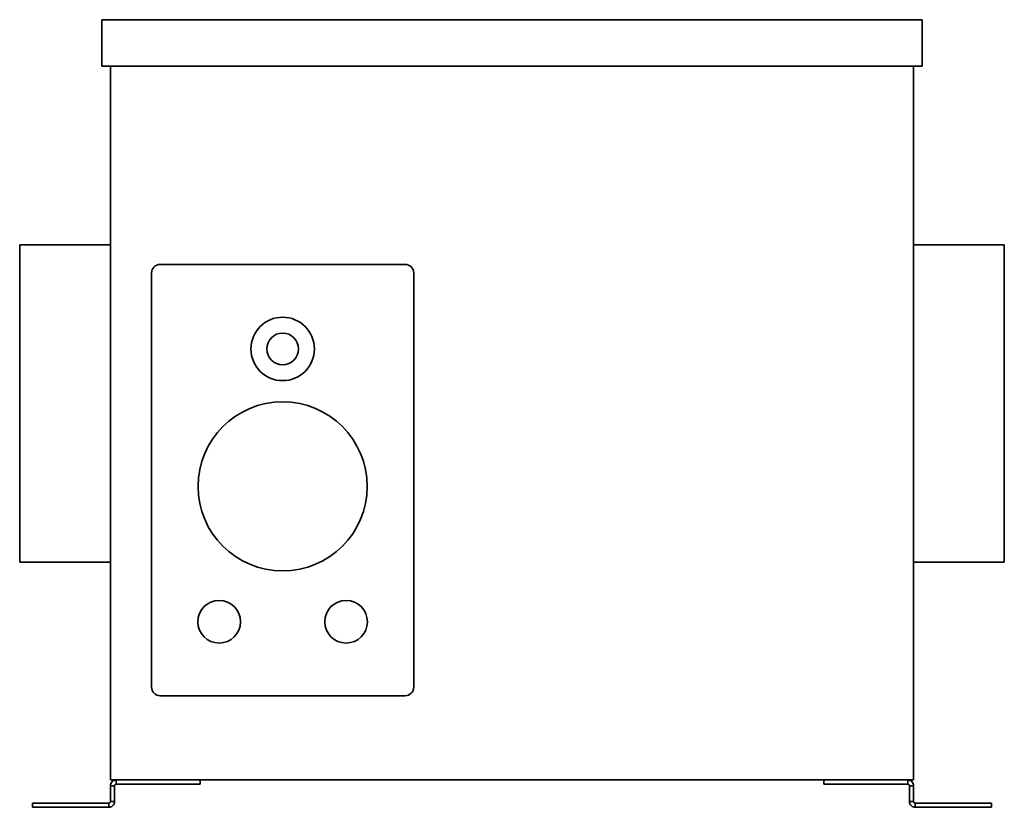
# Model space of a CAD drawing. Header units: millimetres. Extents: x 187 to 653, y 111 to 483.
import ezdxf

# ---------------------------------------------------------------- set-up
doc = ezdxf.new("R2010")
doc.units = ezdxf.units.MM
doc.header["$LTSCALE"] = 2
doc.layers.add('Krawędzie widoczne(ISO)', color=7, linetype='Continuous', lineweight=35, true_color=0x262659)

msp = doc.modelspace()

# ---------------------------------------------------------------- linework, layer by layer
at = {"layer": 'Krawędzie widoczne(ISO)'}
for p, q in [((226, 461.23), (226, 483.23)), ((226, 483.23), (614, 483.23)), ((614, 461.23), (614, 483.23)), ((614, 461.23), (226, 461.23)), ((230, 461.23), (230, 123.73)), ((610, 461.23), (610, 123.73)), ((187.1, 376.73), (187.1, 226.73)), ((230, 376.73), (187.1, 376.73)), ((652.9, 376.73), (610, 376.73)), ((652.9, 226.73), (652.9, 376.73)), ((249.5, 167.53), (249.5, 363.53)), ((253.5, 367.53), (369.5, 367.53)), ((373.5, 363.53), (373.5, 167.53)), ((230, 226.73), (187.1, 226.73)), ((652.9, 226.73), (610, 226.73)), ((369.5, 163.53), (253.5, 163.53)), ((610, 123.73), (230, 123.73)), ((232.8, 123.73), (232.8, 122.61)), ((232.8, 122.61), (232.8, 121.73)), ((232.8, 121.73), (247.97, 121.73)), ((255.48, 121.73), (247.97, 121.73)), ((255.48, 121.73), (270.78, 121.73)), ((272.53, 121.73), (270.78, 121.73)), ((272.53, 123.73), (272.53, 121.73)), ((567.47, 123.73), (567.47, 121.73)), ((569.22, 121.73), (567.47, 121.73)), ((569.22, 121.73), (584.52, 121.73)), ((592.03, 121.73), (584.52, 121.73)), ((592.03, 121.73), (607.2, 121.73)), ((607.2, 122.61), (607.2, 123.73)), ((607.2, 121.73), (607.2, 122.61)), ((230, 120.93), (230, 113.57)), ((231.12, 120.93), (230, 120.93)), ((232, 120.93), (231.12, 120.93)), ((232, 113.57), (232, 120.93)), ((608, 120.93), (608, 113.57)), ((608.88, 120.93), (608, 120.93)), ((610, 120.93), (608.88, 120.93)), ((610, 113.57), (610, 120.93)), ((193.21, 112.77), (194.96, 112.77)), ((193.21, 110.77), (193.21, 112.77)), ((194.96, 112.77), (216.88, 112.77)), ((216.88, 112.77), (225.37, 112.77)), ((225.37, 112.77), (228.2, 112.77)), ((229.2, 112.77), (228.2, 112.77)), ((229.2, 111.89), (229.2, 112.77)), ((229.2, 110.77), (229.2, 111.89)), ((230, 113.57), (230.88, 113.57)), ((230.88, 113.57), (232, 113.57)), ((608, 113.57), (609.12, 113.57)), ((609.12, 113.57), (610, 113.57)), ((610.8, 112.77), (610.8, 111.89)), ((611.8, 112.77), (610.8, 112.77)), ((610.8, 111.89), (610.8, 110.77)), ((611.8, 112.77), (614.63, 112.77)), ((614.63, 112.77), (623.12, 112.77)), ((645.04, 112.77), (623.12, 112.77)), ((645.04, 112.77), (646.79, 112.77)), ((646.79, 110.77), (646.79, 112.77)), ((194.96, 110.77), (193.21, 110.77)), ((194.96, 110.77), (216.88, 110.77)), ((225.37, 110.77), (216.88, 110.77)), ((225.37, 110.77), (228.2, 110.77)), ((228.2, 110.77), (229.2, 110.77)), ((610.8, 110.77), (611.8, 110.77)), ((611.8, 110.77), (614.63, 110.77)), ((623.12, 110.77), (614.63, 110.77)), ((623.12, 110.77), (645.04, 110.77)), ((646.79, 110.77), (645.04, 110.77))]:
    msp.add_line(p, q, dxfattribs=at)
for centre, radius in [((311.5, 327.53), 15), ((311.5, 327.53), 7.5), ((311.5, 262.53), 40), ((281.5, 198.53), 10.1), ((341.5, 198.53), 10.1)]:
    msp.add_circle(centre, radius, dxfattribs=at)
for centre, start, end in [((253.5, 363.53), 90, 180), ((369.5, 363.53), 0, 90), ((253.5, 167.53), 180, 270), ((369.5, 167.53), 270, 0)]:
    msp.add_arc(centre, 4, start, end, dxfattribs=at)
for points, knots in [([(230, 120.93), (230, 121.3), (230.07, 121.66), (230.35, 122.34), (230.56, 122.65), (231.08, 123.17), (231.38, 123.37), (232.06, 123.66), (232.43, 123.73), (232.8, 123.73)], [0, 0, 0, 0, 0.1114459, 0.1114459, 0.2219303, 0.2219303, 0.3324441, 0.3324441, 0.4438708, 0.4438708, 0.4438708, 0.4438708]), ([(232.8, 121.73), (232.79, 121.73), (232.77, 121.73), (232.76, 121.73), (232.74, 121.73), (232.73, 121.73), (232.71, 121.73), (232.7, 121.72), (232.68, 121.72), (232.67, 121.72), (232.66, 121.72), (232.64, 121.71), (232.63, 121.71), (232.61, 121.71), (232.6, 121.7), (232.58, 121.7), (232.57, 121.7), (232.56, 121.69), (232.54, 121.69), (232.53, 121.68), (232.52, 121.68), (232.5, 121.67), (232.5, 121.67), (232.49, 121.67), (232.49, 121.67), (232.48, 121.66), (232.47, 121.66), (232.46, 121.66), (232.45, 121.65), (232.44, 121.64), (232.42, 121.64), (232.41, 121.63), (232.4, 121.62), (232.39, 121.61), (232.37, 121.61), (232.36, 121.6), (232.35, 121.59), (232.34, 121.58), (232.32, 121.57), (232.31, 121.57), (232.3, 121.56), (232.29, 121.55), (232.28, 121.54), (232.27, 121.53), (232.26, 121.52), (232.25, 121.51), (232.24, 121.5), (232.23, 121.5), (232.23, 121.49), (232.22, 121.49), (232.22, 121.48), (232.22, 121.48), (232.21, 121.47), (232.2, 121.46), (232.19, 121.45), (232.18, 121.44), (232.17, 121.42), (232.16, 121.41), (232.15, 121.4), (232.14, 121.39), (232.14, 121.38), (232.13, 121.37), (232.12, 121.35), (232.11, 121.34), (232.11, 121.33), (232.1, 121.32), (232.09, 121.3), (232.09, 121.29), (232.08, 121.28), (232.07, 121.26), (232.07, 121.25), (232.06, 121.24), (232.06, 121.23), (232.05, 121.22), (232.05, 121.2), (232.04, 121.18), (232.04, 121.17), (232.03, 121.16), (232.03, 121.14), (232.02, 121.13), (232.02, 121.11), (232.02, 121.1), (232.02, 121.09), (232.01, 121.07), (232.01, 121.06), (232.01, 121.04), (232.01, 121.03), (232, 121.02), (232, 121), (232, 120.99), (232, 120.97), (232, 120.96), (232, 120.94), (232, 120.93)], [0, 0, 0, 0, 0.0045101, 0.0045101, 0.0045101, 0.0090347, 0.0090347, 0.0090347, 0.0135712, 0.0135712, 0.0135712, 0.0181164, 0.0181164, 0.0181164, 0.0226675, 0.0226675, 0.0226675, 0.0272215, 0.0272215, 0.0272215, 0.0317752, 0.0317752, 0.0317752, 0.0329356, 0.0329356, 0.0329356, 0.0363326, 0.0363326, 0.0363326, 0.0409077, 0.0409077, 0.0409077, 0.0454982, 0.0454982, 0.0454982, 0.0501006, 0.0501006, 0.0501006, 0.0547115, 0.0547115, 0.0547115, 0.0593273, 0.0593273, 0.0593273, 0.0639446, 0.0639446, 0.0639446, 0.0669649, 0.0669649, 0.0669649, 0.0685613, 0.0685613, 0.0685613, 0.0731932, 0.0731932, 0.0731932, 0.0778428, 0.0778428, 0.0778428, 0.0825066, 0.0825066, 0.0825066, 0.0871814, 0.0871814, 0.0871814, 0.0918634, 0.0918634, 0.0918634, 0.0965493, 0.0965493, 0.0965493, 0.100365, 0.100365, 0.100365, 0.105938, 0.105938, 0.105938, 0.1106614, 0.1106614, 0.1106614, 0.115401, 0.115401, 0.115401, 0.1201519, 0.1201519, 0.1201519, 0.1249091, 0.1249091, 0.1249091, 0.1296672, 0.1296672, 0.1296672, 0.1344212, 0.1344212, 0.1344212, 0.1344212]), ([(607.2, 123.73), (607.57, 123.73), (607.94, 123.66), (608.62, 123.37), (608.92, 123.17), (609.44, 122.65), (609.65, 122.34), (609.93, 121.66), (610, 121.3), (610, 120.93)], [0, 0, 0, 0, 0.1113973, 0.1113973, 0.2218681, 0.2218681, 0.3323097, 0.3323097, 0.4436983, 0.4436983, 0.4436983, 0.4436983]), ([(608, 120.93), (608, 120.94), (608, 120.96), (608, 120.97), (608, 120.99), (608, 121), (608, 121.02), (607.99, 121.03), (607.99, 121.04), (607.99, 121.06), (607.99, 121.07), (607.98, 121.09), (607.98, 121.1), (607.98, 121.11), (607.98, 121.13), (607.97, 121.14), (607.97, 121.16), (607.96, 121.17), (607.96, 121.18), (607.95, 121.2), (607.95, 121.21), (607.94, 121.22), (607.94, 121.24), (607.93, 121.25), (607.93, 121.27), (607.92, 121.28), (607.91, 121.29), (607.91, 121.3), (607.9, 121.32), (607.89, 121.33), (607.89, 121.34), (607.88, 121.35), (607.87, 121.37), (607.86, 121.38), (607.86, 121.39), (607.85, 121.4), (607.84, 121.41), (607.83, 121.42), (607.82, 121.44), (607.81, 121.45), (607.8, 121.46), (607.79, 121.47), (607.78, 121.48), (607.77, 121.49), (607.76, 121.5), (607.75, 121.51), (607.74, 121.52), (607.74, 121.52), (607.73, 121.53), (607.73, 121.53), (607.72, 121.54), (607.72, 121.54), (607.71, 121.55), (607.7, 121.56), (607.69, 121.57), (607.68, 121.57), (607.66, 121.58), (607.65, 121.59), (607.64, 121.6), (607.63, 121.61), (607.61, 121.61), (607.6, 121.62), (607.59, 121.63), (607.58, 121.64), (607.56, 121.64), (607.55, 121.65), (607.54, 121.66), (607.52, 121.66), (607.51, 121.67), (607.5, 121.67), (607.49, 121.68), (607.49, 121.68), (607.48, 121.68), (607.47, 121.68), (607.47, 121.69), (607.46, 121.69), (607.44, 121.69), (607.43, 121.7), (607.42, 121.7), (607.4, 121.7), (607.39, 121.71), (607.37, 121.71), (607.36, 121.71), (607.34, 121.72), (607.33, 121.72), (607.32, 121.72), (607.3, 121.72), (607.29, 121.73), (607.27, 121.73), (607.26, 121.73), (607.24, 121.73), (607.23, 121.73), (607.21, 121.73), (607.2, 121.73)], [0, 0, 0, 0, 0.0047728, 0.0047728, 0.0047728, 0.0095512, 0.0095512, 0.0095512, 0.0143301, 0.0143301, 0.0143301, 0.0191047, 0.0191047, 0.0191047, 0.0238701, 0.0238701, 0.0238701, 0.0286216, 0.0286216, 0.0286216, 0.0333544, 0.0333544, 0.0333544, 0.0382298, 0.0382298, 0.0382298, 0.0427614, 0.0427614, 0.0427614, 0.0474593, 0.0474593, 0.0474593, 0.0521542, 0.0521542, 0.0521542, 0.0568425, 0.0568425, 0.0568425, 0.0615206, 0.0615206, 0.0615206, 0.0661851, 0.0661851, 0.0661851, 0.0708326, 0.0708326, 0.0708326, 0.0744107, 0.0744107, 0.0744107, 0.0754605, 0.0754605, 0.0754605, 0.080083, 0.080083, 0.080083, 0.0847043, 0.0847043, 0.0847043, 0.0893209, 0.0893209, 0.0893209, 0.0939292, 0.0939292, 0.0939292, 0.0985257, 0.0985257, 0.0985257, 0.1031072, 0.1031072, 0.1031072, 0.1049061, 0.1049061, 0.1049061, 0.1076745, 0.1076745, 0.1076745, 0.112241, 0.112241, 0.112241, 0.1168056, 0.1168056, 0.1168056, 0.1213652, 0.1213652, 0.1213652, 0.125917, 0.125917, 0.125917, 0.1304582, 0.1304582, 0.1304582, 0.1349859, 0.1349859, 0.1349859, 0.1349859]), ([(232, 113.57), (232, 113.19), (231.92, 112.82), (231.64, 112.14), (231.42, 111.83), (230.9, 111.31), (230.59, 111.11), (230.09, 110.91), (229.91, 110.86), (229.56, 110.79), (229.38, 110.77), (229.2, 110.77)], [0, 0, 0, 0, 0.1211213, 0.1211213, 0.2427051, 0.2427051, 0.3638749, 0.3638749, 0.4245444, 0.4245444, 0.4853945, 0.4853945, 0.4853945, 0.4853945]), ([(229.2, 112.77), (229.3, 112.77), (229.4, 112.79), (229.58, 112.86), (229.67, 112.91), (229.82, 113.06), (229.89, 113.14), (229.98, 113.35), (230, 113.46), (230, 113.57)], [-0.238205, -0.238205, -0.238205, -0.238205, -0.1772118, -0.1772118, -0.118791, -0.118791, -0.0580717, -0.0580717, 0, 0, 0, 0]), ([(610.8, 110.77), (610.44, 110.77), (610.08, 110.84), (609.41, 111.11), (609.1, 111.31), (608.58, 111.83), (608.37, 112.14), (608.08, 112.82), (608, 113.19), (608, 113.57)], [0, 0, 0, 0, 0.1219861, 0.1219861, 0.243369, 0.243369, 0.3653617, 0.3653617, 0.48689, 0.48689, 0.48689, 0.48689]), ([(610, 113.57), (610, 113.55), (610, 113.54), (610, 113.52), (610, 113.51), (610, 113.49), (610.01, 113.48), (610.01, 113.46), (610.01, 113.45), (610.01, 113.43), (610.01, 113.42), (610.02, 113.4), (610.02, 113.39), (610.02, 113.38), (610.03, 113.36), (610.03, 113.35), (610.04, 113.33), (610.04, 113.32), (610.04, 113.31), (610.04, 113.31), (610.04, 113.31), (610.05, 113.3), (610.05, 113.29), (610.06, 113.28), (610.06, 113.26), (610.07, 113.25), (610.07, 113.23), (610.08, 113.22), (610.09, 113.21), (610.09, 113.19), (610.1, 113.18), (610.11, 113.17), (610.11, 113.16), (610.12, 113.14), (610.13, 113.13), (610.14, 113.12), (610.15, 113.11), (610.16, 113.1), (610.16, 113.08), (610.17, 113.07), (610.18, 113.06), (610.19, 113.05), (610.2, 113.04), (610.21, 113.03), (610.22, 113.02), (610.23, 113.01), (610.24, 113), (610.25, 112.99), (610.26, 112.98), (610.27, 112.97), (610.28, 112.96), (610.3, 112.95), (610.31, 112.94), (610.32, 112.93), (610.33, 112.92), (610.33, 112.92), (610.33, 112.92), (610.34, 112.92), (610.35, 112.91), (610.36, 112.9), (610.36, 112.9), (610.38, 112.89), (610.39, 112.88), (610.4, 112.88), (610.41, 112.87), (610.43, 112.86), (610.44, 112.86), (610.45, 112.85), (610.46, 112.84), (610.48, 112.84), (610.49, 112.83), (610.5, 112.83), (610.52, 112.82), (610.53, 112.82), (610.54, 112.81), (610.56, 112.81), (610.57, 112.8), (610.58, 112.8), (610.6, 112.8), (610.61, 112.79), (610.62, 112.79), (610.64, 112.79), (610.65, 112.78), (610.66, 112.78), (610.68, 112.78), (610.69, 112.78), (610.7, 112.78), (610.72, 112.77), (610.73, 112.77), (610.75, 112.77), (610.76, 112.77), (610.77, 112.77), (610.79, 112.77), (610.8, 112.77)], [0, 0, 0, 0, 0.0078163, 0.0078163, 0.0078163, 0.0156656, 0.0156656, 0.0156656, 0.0235447, 0.0235447, 0.0235447, 0.0314507, 0.0314507, 0.0314507, 0.0393801, 0.0393801, 0.0393801, 0.0456978, 0.0456978, 0.0456978, 0.0473294, 0.0473294, 0.0473294, 0.0552907, 0.0552907, 0.0552907, 0.0632562, 0.0632562, 0.0632562, 0.0712194, 0.0712194, 0.0712194, 0.0791739, 0.0791739, 0.0791739, 0.0871132, 0.0871132, 0.0871132, 0.0950308, 0.0950308, 0.0950308, 0.1029204, 0.1029204, 0.1029204, 0.1107759, 0.1107759, 0.1107759, 0.1185913, 0.1185913, 0.1185913, 0.1263609, 0.1263609, 0.1263609, 0.1340793, 0.1340793, 0.1340793, 0.1356977, 0.1356977, 0.1356977, 0.1417721, 0.1417721, 0.1417721, 0.1495008, 0.1495008, 0.1495008, 0.1572621, 0.1572621, 0.1572621, 0.1650505, 0.1650505, 0.1650505, 0.1728601, 0.1728601, 0.1728601, 0.1811091, 0.1811091, 0.1811091, 0.1885372, 0.1885372, 0.1885372, 0.1964318, 0.1964318, 0.1964318, 0.2043573, 0.2043573, 0.2043573, 0.2123021, 0.2123021, 0.2123021, 0.2202542, 0.2202542, 0.2202542, 0.2282011, 0.2282011, 0.2282011, 0.2282011])]:
    msp.add_open_spline(points, degree=3, knots=knots, dxfattribs=at)

doc.saveas('drawing.dxf')
